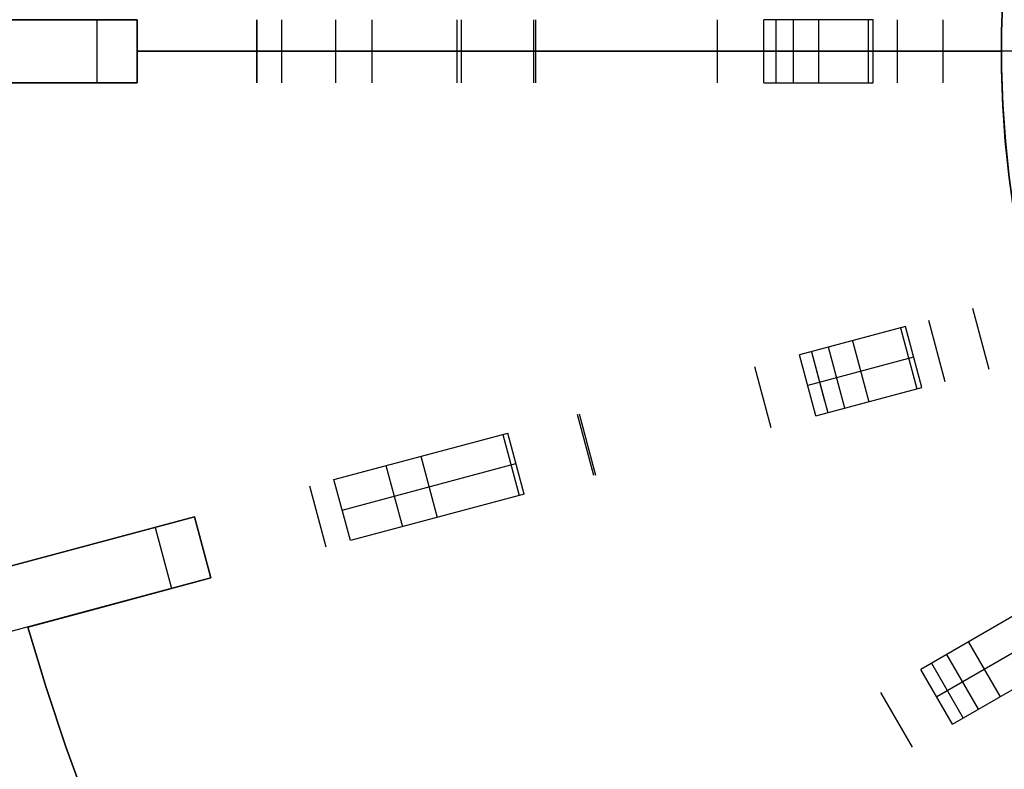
# Model space of a CAD drawing. Header units: millimetres. Extents: x 219 to 1209, y -2752 to -1762.
# Tile 4 of 27: x 328 to 515, y -2393 to -2251. Entities that reach past the tile are written whole.
import ezdxf

# ---------------------------------------------------------------- set-up
doc = ezdxf.new("R2010")
doc.units = ezdxf.units.MM

msp = doc.modelspace()

# ---------------------------------------------------------------- linework, layer by layer
at = {"extrusion": (-2.5e-05, 3.29131e-06, 1)}
msp.add_lwpolyline([(914.11, -2257.15), (913.98, -2264.09), (913.62, -2271.03), (913.02, -2277.95), (912.18, -2284.84), (911.1, -2291.7), (909.78, -2298.52), (908.22, -2305.29), (906.44, -2312), (904.42, -2318.65), (902.17, -2325.22), (899.69, -2331.7), (896.99, -2338.1), (894.07, -2344.4), (890.93, -2350.6), (887.58, -2356.68), (884.02, -2362.65), (880.25, -2368.48), (876.29, -2374.18), (872.12, -2379.74), (867.77, -2385.16), (863.23, -2390.42), (858.52, -2395.51), (853.63, -2400.44), (848.57, -2405.2), (843.34, -2409.78), (837.97, -2414.18), (832.44, -2418.38), (826.77, -2422.39), (820.96, -2426.21), (815.03, -2429.81), (808.97, -2433.22), (802.8, -2436.4), (796.53, -2439.37), (790.15, -2442.13), (783.68, -2444.66), (777.13, -2446.96), (770.5, -2449.03), (763.8, -2450.87), (757.05, -2452.48), (750.24, -2453.86), (743.39, -2454.99), (736.5, -2455.89), (729.58, -2456.55), (722.65, -2456.96), (715.71, -2457.14), (708.76, -2457.08), (701.82, -2456.77), (694.9, -2456.22), (688, -2455.44), (681.13, -2454.41), (674.3, -2453.15), (667.52, -2451.65), (660.8, -2449.91), (654.13, -2447.94), (647.55, -2445.75), (641.04, -2443.32), (634.62, -2440.67), (628.29, -2437.8), (622.07, -2434.71), (615.96, -2431.41), (609.97, -2427.9), (604.1, -2424.18), (598.37, -2420.26), (592.78, -2416.14), (587.33, -2411.83), (582.04, -2407.34), (576.9, -2402.66), (571.93, -2397.81), (567.13, -2392.79), (562.51, -2387.6), (558.07, -2382.26), (553.82, -2376.77), (549.77, -2371.13), (545.91, -2365.36), (542.25, -2359.45), (538.8, -2353.42), (535.57, -2347.28), (532.54, -2341.02), (529.74, -2334.67), (527.16, -2328.22), (524.81, -2321.69), (522.68, -2315.08), (520.78, -2308.39), (519.12, -2301.65), (517.69, -2294.85), (516.5, -2288.01), (515.55, -2281.13), (514.84, -2274.22), (514.36, -2267.29), (514.13, -2260.35), (514.14, -2253.41), (514.39, -2246.47), (514.88, -2239.54), (515.61, -2232.63), (516.58, -2225.75), (517.79, -2218.91), (519.24, -2212.12), (520.92, -2205.38)], dxfattribs=at)
at = {"extrusion": (2.5e-05, -3.29131e-06, 1)}
msp.add_lwpolyline([(520.93, -2205.38), (519.25, -2212.12), (517.81, -2218.92), (516.6, -2225.76), (515.63, -2232.63), (514.9, -2239.54), (514.4, -2246.47), (514.15, -2253.41), (514.14, -2260.35), (514.38, -2267.3), (514.85, -2274.22), (515.56, -2281.13), (516.51, -2288.01), (517.71, -2294.86), (519.13, -2301.65), (520.8, -2308.4), (522.69, -2315.08), (524.82, -2321.69), (527.17, -2328.22), (529.75, -2334.67), (532.56, -2341.03), (535.58, -2347.28), (538.82, -2353.42), (542.26, -2359.45), (545.92, -2365.36), (549.78, -2371.13), (553.84, -2376.77), (558.09, -2382.26), (562.52, -2387.61), (567.15, -2392.79), (571.94, -2397.81), (576.91, -2402.66), (582.05, -2407.34), (587.34, -2411.84), (592.79, -2416.14), (598.38, -2420.26), (604.12, -2424.18), (609.98, -2427.9), (615.98, -2431.41), (622.09, -2434.71), (628.31, -2437.8), (634.63, -2440.67), (641.05, -2443.32), (647.56, -2445.75), (654.15, -2447.95), (660.81, -2449.91), (667.53, -2451.65), (674.31, -2453.15), (681.14, -2454.41), (688.01, -2455.44), (694.91, -2456.22), (701.84, -2456.77), (708.78, -2457.08), (715.72, -2457.14), (722.66, -2456.97), (729.6, -2456.55), (736.51, -2455.89), (743.4, -2454.99), (750.25, -2453.86), (757.06, -2452.48), (763.82, -2450.88), (770.51, -2449.03), (777.14, -2446.96), (783.69, -2444.66), (790.16, -2442.13), (796.54, -2439.38), (802.82, -2436.4), (808.99, -2433.22), (815.04, -2429.82), (820.98, -2426.21), (826.78, -2422.4), (832.45, -2418.38), (837.98, -2414.18), (843.36, -2409.78), (848.58, -2405.2), (853.64, -2400.45), (858.53, -2395.52), (863.25, -2390.42), (867.78, -2385.16), (872.14, -2379.75), (876.3, -2374.19), (880.26, -2368.48), (884.03, -2362.65), (887.59, -2356.69), (890.94, -2350.6), (894.08, -2344.41), (897, -2338.11), (899.7, -2331.71), (902.18, -2325.22), (904.43, -2318.65), (906.45, -2312), (908.24, -2305.29), (909.79, -2298.52), (911.11, -2291.7), (912.19, -2284.84), (913.03, -2277.95), (913.64, -2271.03), (914, -2264.09), (914.12, -2257.15)], dxfattribs=at)
for points in [[(514.86, -2274.48), (514.38, -2267.56), (514.14, -2260.62), (514.14, -2253.68), (514.38, -2246.74)], [(350.11, -2251.15), (233.65, -2251.15)], [(326.11, -2251.15), (350.11, -2251.15)], [(350.11, -2251.15), (326.11, -2251.15)], [(326.11, -2251.15), (350.11, -2251.15)], [(326.11, -2251.15), (350.11, -2251.15)], [(342.4, -2251.15), (342.4, -2263.15)], [(350.11, -2263.15), (350.11, -2251.15)], [(350.11, -2263.15), (350.11, -2251.15)], [(350.11, -2263.15), (350.11, -2251.15)], [(350.11, -2263.15), (350.11, -2251.15)], [(350.11, -2263.15), (350.11, -2251.15)], [(350.11, -2263.15), (350.11, -2251.15)], [(350.11, -2251.15), (350.11, -2263.15)], [(350.11, -2251.15), (350.11, -2263.15)], [(350.11, -2251.15), (350.11, -2263.15)], [(372.79, -2263.15), (372.79, -2251.15)], [(372.79, -2251.15), (372.79, -2263.15)], [(377.52, -2263.15), (377.52, -2251.15)], [(387.73, -2251.15), (387.73, -2263.15)], [(394.59, -2251.15), (394.59, -2263.15)], [(410.72, -2251.15), (410.72, -2263.15)], [(411.66, -2263.15), (411.66, -2251.15)], [(425.36, -2263.15), (425.36, -2251.15)], [(425.66, -2251.15), (425.66, -2263.15)], [(460.19, -2263.15), (460.19, -2251.15)], [(489.79, -2251.15), (469, -2251.15)], [(469, -2263.15), (469, -2251.15)], [(471.32, -2251.15), (471.32, -2263.15)], [(474.66, -2263.15), (474.66, -2251.15)], [(479.4, -2251.15), (479.4, -2263.15)], [(488.84, -2251.15), (488.84, -2263.15)], [(489.79, -2263.15), (489.79, -2251.15)], [(494.35, -2251.15), (494.35, -2263.15)], [(503.03, -2263.15), (503.03, -2251.15)], [(704.11, -2257.15), (350.11, -2257.15)], [(704.11, -2257.15), (350.11, -2257.15)], [(350.11, -2257.15), (514.11, -2257.15)], [(350.11, -2257.15), (514.11, -2257.15)], [(377.52, -2257.15), (411.66, -2257.15)], [(489.79, -2257.15), (469, -2257.15)], [(350.11, -2263.15), (233.65, -2263.15)], [(350.11, -2263.15), (326.11, -2263.15)], [(326.11, -2263.15), (350.11, -2263.15)], [(350.11, -2263.15), (326.11, -2263.15)], [(326.11, -2263.15), (350.11, -2263.15)], [(469, -2263.15), (489.79, -2263.15)], [(511.77, -2317.58), (508.67, -2305.98)], [(495.88, -2309.41), (475.8, -2314.79)], [(494.97, -2309.66), (498.07, -2321.25)], [(498.99, -2321), (495.88, -2309.41)], [(500.28, -2308.23), (503.39, -2319.82)], [(484.37, -2324.92), (481.26, -2313.33)], [(485.84, -2312.1), (488.95, -2323.69)], [(478.9, -2326.38), (475.8, -2314.79)], [(497.43, -2315.21), (477.35, -2320.59)], [(478.04, -2314.19), (481.15, -2325.78)], [(478.04, -2314.19), (480.53, -2323.5)], [(470.39, -2328.66), (467.29, -2317.07)], [(478.9, -2326.38), (498.99, -2321)], [(436.75, -2337.68), (433.64, -2326.09)], [(433.94, -2326.01), (437.04, -2337.6)], [(387.43, -2338.47), (420.41, -2329.63)], [(419.5, -2329.88), (422.61, -2341.47)], [(423.52, -2341.22), (420.41, -2329.63)], [(388.99, -2344.26), (421.97, -2335.43)], [(397.3, -2335.82), (400.41, -2347.42)], [(403.92, -2334.05), (407.03, -2345.64)], [(390.54, -2350.06), (387.43, -2338.47)], [(385.97, -2351.28), (382.87, -2339.69)], [(423.52, -2341.22), (390.54, -2350.06)], [(360.96, -2345.56), (248.47, -2375.7)], [(337.78, -2351.77), (360.96, -2345.56)], [(360.96, -2345.56), (337.78, -2351.77)], [(337.78, -2351.77), (360.96, -2345.56)], [(337.78, -2351.77), (360.96, -2345.56)], [(364.07, -2357.15), (360.96, -2345.56)], [(364.07, -2357.15), (360.96, -2345.56)], [(364.07, -2357.15), (360.96, -2345.56)], [(364.07, -2357.15), (360.96, -2345.56)], [(364.07, -2357.15), (360.96, -2345.56)], [(364.07, -2357.15), (360.96, -2345.56)], [(360.96, -2345.56), (364.07, -2357.15)], [(360.96, -2345.56), (364.07, -2357.15)], [(360.96, -2345.56), (364.07, -2357.15)], [(353.51, -2347.56), (356.62, -2359.15)], [(326.23, -2354.87), (337.78, -2351.77)], [(337.78, -2351.77), (326.23, -2354.87)], [(326.23, -2354.87), (337.78, -2351.77)], [(326.23, -2354.87), (337.78, -2351.77)], [(364.07, -2357.15), (251.58, -2387.29)], [(364.07, -2357.15), (340.89, -2363.36)], [(340.89, -2363.36), (364.07, -2357.15)], [(340.89, -2363.36), (364.07, -2357.15)], [(364.07, -2357.15), (340.89, -2363.36)], [(340.89, -2363.36), (329.34, -2366.46)], [(329.34, -2366.46), (340.89, -2363.36)], [(329.34, -2366.46), (340.89, -2363.36)], [(340.89, -2363.36), (329.34, -2366.46)], [(516.84, -2364.11), (498.84, -2374.51)], [(329.34, -2366.46), (332.79, -2377.94), (336.54, -2389.21), (340.59, -2400.26), (344.92, -2411.08), (349.51, -2421.67), (354.36, -2432.01), (359.44, -2442.1), (364.74, -2451.93)], [(329.34, -2366.46), (332.79, -2377.94), (336.54, -2389.21), (340.59, -2400.26), (344.92, -2411.08), (349.51, -2421.67), (354.36, -2432.01), (359.44, -2442.1), (364.74, -2451.93)], [(364.74, -2451.93), (359.44, -2442.1), (354.36, -2432.01), (349.51, -2421.67), (344.92, -2411.08), (340.59, -2400.26), (336.54, -2389.21), (332.79, -2377.94), (329.34, -2366.46)], [(329.34, -2366.46), (332.79, -2377.94), (336.54, -2389.21), (340.59, -2400.26), (344.92, -2411.08), (349.51, -2421.67), (354.36, -2432.01), (359.44, -2442.1), (364.74, -2451.93)], [(364.74, -2451.93), (359.44, -2442.1), (354.36, -2432.01), (349.51, -2421.67), (344.92, -2411.08), (340.59, -2400.26), (336.54, -2389.21), (332.79, -2377.94), (329.34, -2366.46)], [(364.74, -2451.93), (359.44, -2442.1), (354.36, -2432.01), (349.51, -2421.67), (344.92, -2411.08), (340.59, -2400.26), (336.54, -2389.21), (332.79, -2377.94), (329.34, -2366.46)], [(519.84, -2369.31), (501.84, -2379.7)], [(507.84, -2369.31), (513.84, -2379.7)], [(509.74, -2382.07), (503.74, -2371.68)], [(504.84, -2384.9), (498.84, -2374.51)], [(500.85, -2373.35), (506.85, -2383.74)], [(500.85, -2373.35), (506.85, -2383.74)], [(504.84, -2384.9), (522.84, -2374.5)], [(497.21, -2389.3), (491.21, -2378.91)]]:
    msp.add_lwpolyline(points)
at = {"extrusion": (0, 1, 0)}
for points in [[(-220.18, -368.32), (-372.79, -811.53)], [(-460.19, -3.12), (-224.61, -193.89)], [(-350.11, -227.5), (-471.32, -106.29)], [(-425.36, -797.99), (-350.11, -444)], [(-372.79, -811.53), (-372.85, -811.69), (-372.91, -811.85), (-372.98, -812.01), (-373.06, -812.17), (-373.14, -812.32), (-373.22, -812.47), (-373.31, -812.61), (-373.41, -812.76), (-373.51, -812.9), (-373.62, -813.03), (-373.73, -813.16), (-373.84, -813.29), (-373.96, -813.42), (-374.08, -813.54), (-374.21, -813.65), (-374.34, -813.77), (-374.47, -813.87), (-374.61, -813.97), (-374.75, -814.07), (-374.9, -814.16), (-375.05, -814.25), (-375.2, -814.33), (-375.35, -814.41), (-375.51, -814.48), (-375.67, -814.55), (-375.83, -814.61), (-375.99, -814.67), (-376.16, -814.72), (-376.32, -814.76), (-376.49, -814.8), (-376.66, -814.83), (-376.83, -814.86), (-377, -814.88), (-377.17, -814.89), (-377.34, -814.9), (-377.52, -814.9)], [(-377.52, -814.9), (-411.66, -814.9)], [(-411.66, -814.9), (-412.14, -814.9), (-412.62, -814.87), (-413.1, -814.83), (-413.57, -814.77), (-414.05, -814.7), (-414.52, -814.61), (-414.98, -814.5), (-415.45, -814.38), (-415.91, -814.24), (-416.36, -814.09), (-416.81, -813.92), (-417.25, -813.74), (-417.69, -813.54), (-418.12, -813.33), (-418.54, -813.1), (-418.95, -812.86), (-419.36, -812.6), (-419.75, -812.33), (-420.14, -812.05), (-420.52, -811.75), (-420.88, -811.44), (-421.24, -811.12), (-421.58, -810.78), (-421.91, -810.44), (-422.23, -810.08), (-422.54, -809.71), (-422.84, -809.34), (-423.12, -808.95), (-423.39, -808.55), (-423.64, -808.15), (-423.88, -807.73), (-424.11, -807.31), (-424.32, -806.88), (-424.52, -806.44), (-424.7, -806), (-424.87, -805.55), (-425.02, -805.1), (-425.15, -804.64), (-425.27, -804.17), (-425.38, -803.7), (-425.47, -803.23), (-425.54, -802.76), (-425.59, -802.28), (-425.63, -801.81), (-425.66, -801.33), (-425.66, -800.85), (-425.65, -800.37), (-425.62, -799.89), (-425.58, -799.41), (-425.52, -798.94), (-425.45, -798.46), (-425.36, -797.99)], [(-469, 0), (-468.52, -0.01), (-468.05, -0.03), (-467.57, -0.07), (-467.1, -0.13), (-466.63, -0.2), (-466.16, -0.29), (-465.7, -0.4), (-465.24, -0.52), (-464.78, -0.65), (-464.33, -0.8), (-463.88, -0.97), (-463.44, -1.15), (-463.01, -1.35), (-462.58, -1.56), (-462.16, -1.79), (-461.75, -2.02), (-461.34, -2.28), (-460.95, -2.55), (-460.56, -2.83), (-460.19, -3.12)], [(-471.32, -106.29), (-471.64, -105.97), (-471.94, -105.63), (-472.23, -105.28), (-472.52, -104.93), (-472.79, -104.57), (-473.05, -104.19), (-473.29, -103.81), (-473.53, -103.42), (-473.75, -103.03), (-473.96, -102.62), (-474.15, -102.21), (-474.33, -101.8), (-474.5, -101.38), (-474.66, -100.95)], [(-474.66, -100.95), (-503.03, -18.56)], [(-503.03, -18.56), (-503.18, -18.1), (-503.31, -17.63), (-503.43, -17.16), (-503.53, -16.69), (-503.61, -16.21), (-503.68, -15.73), (-503.73, -15.25), (-503.77, -14.77), (-503.79, -14.28), (-503.79, -13.8), (-503.77, -13.32), (-503.74, -12.83), (-503.69, -12.35), (-503.63, -11.87), (-503.55, -11.39), (-503.45, -10.92), (-503.33, -10.45), (-503.2, -9.98), (-503.05, -9.52), (-502.89, -9.07), (-502.71, -8.62), (-502.52, -8.17), (-502.31, -7.74), (-502.09, -7.31), (-501.85, -6.88), (-501.59, -6.47), (-501.33, -6.07), (-501.05, -5.67), (-500.75, -5.29), (-500.44, -4.92), (-500.12, -4.55), (-499.79, -4.2), (-499.44, -3.86), (-499.09, -3.53), (-498.72, -3.22), (-498.34, -2.92), (-497.95, -2.63), (-497.56, -2.35), (-497.15, -2.09), (-496.73, -1.84), (-496.31, -1.61), (-495.88, -1.39), (-495.44, -1.19), (-494.99, -1), (-494.54, -0.83), (-494.08, -0.67), (-493.61, -0.53), (-493.15, -0.41), (-492.67, -0.3), (-492.2, -0.21), (-491.72, -0.13), (-491.24, -0.08), (-490.76, -0.03), (-490.27, -0.01), (-489.79, 0)], [(-220.18, -368.32), (-372.79, -811.53)], [(-460.19, -3.12), (-224.61, -193.89)], [(-350.11, -227.5), (-471.32, -106.29)], [(-425.36, -797.99), (-350.11, -444)], [(-372.79, -811.53), (-372.85, -811.69), (-372.91, -811.85), (-372.98, -812.01), (-373.06, -812.17), (-373.14, -812.32), (-373.22, -812.47), (-373.31, -812.61), (-373.41, -812.76), (-373.51, -812.9), (-373.62, -813.03), (-373.73, -813.16), (-373.84, -813.29), (-373.96, -813.42), (-374.08, -813.54), (-374.21, -813.65), (-374.34, -813.77), (-374.47, -813.87), (-374.61, -813.97), (-374.75, -814.07), (-374.9, -814.16), (-375.05, -814.25), (-375.2, -814.33), (-375.35, -814.41), (-375.51, -814.48), (-375.67, -814.55), (-375.83, -814.61), (-375.99, -814.67), (-376.16, -814.72), (-376.32, -814.76), (-376.49, -814.8), (-376.66, -814.83), (-376.83, -814.86), (-377, -814.88), (-377.17, -814.89), (-377.34, -814.9), (-377.52, -814.9)], [(-411.66, -814.9), (-412.14, -814.9), (-412.62, -814.87), (-413.1, -814.83), (-413.57, -814.77), (-414.05, -814.7), (-414.52, -814.61), (-414.98, -814.5), (-415.45, -814.38), (-415.91, -814.24), (-416.36, -814.09), (-416.81, -813.92), (-417.25, -813.74), (-417.69, -813.54), (-418.12, -813.33), (-418.54, -813.1), (-418.95, -812.86), (-419.36, -812.6), (-419.75, -812.33), (-420.14, -812.05), (-420.52, -811.75), (-420.88, -811.44), (-421.24, -811.12), (-421.58, -810.78), (-421.91, -810.44), (-422.23, -810.08), (-422.54, -809.71), (-422.84, -809.34), (-423.12, -808.95), (-423.39, -808.55), (-423.64, -808.15), (-423.88, -807.73), (-424.11, -807.31), (-424.32, -806.88), (-424.52, -806.44), (-424.7, -806), (-424.87, -805.55), (-425.02, -805.1), (-425.15, -804.64), (-425.27, -804.17), (-425.38, -803.7), (-425.47, -803.23), (-425.54, -802.76), (-425.59, -802.28), (-425.63, -801.81), (-425.66, -801.33), (-425.66, -800.85), (-425.65, -800.37), (-425.62, -799.89), (-425.58, -799.41), (-425.52, -798.94), (-425.45, -798.46), (-425.36, -797.99)], [(-469, 0), (-468.52, -0.01), (-468.05, -0.03), (-467.57, -0.07), (-467.1, -0.13), (-466.63, -0.2), (-466.16, -0.29), (-465.7, -0.4), (-465.24, -0.52), (-464.78, -0.65), (-464.33, -0.8), (-463.88, -0.97), (-463.44, -1.15), (-463.01, -1.35), (-462.58, -1.56), (-462.16, -1.79), (-461.75, -2.02), (-461.34, -2.28), (-460.95, -2.55), (-460.56, -2.83), (-460.19, -3.12)], [(-471.32, -106.29), (-471.64, -105.97), (-471.94, -105.63), (-472.23, -105.28), (-472.52, -104.93), (-472.79, -104.57), (-473.05, -104.19), (-473.29, -103.81), (-473.53, -103.42), (-473.75, -103.03), (-473.96, -102.62), (-474.15, -102.21), (-474.33, -101.8), (-474.5, -101.38), (-474.66, -100.95)], [(-474.66, -100.95), (-503.03, -18.56)], [(-503.03, -18.56), (-503.18, -18.1), (-503.31, -17.63), (-503.43, -17.16), (-503.53, -16.69), (-503.61, -16.21), (-503.68, -15.73), (-503.73, -15.25), (-503.77, -14.77), (-503.79, -14.28), (-503.79, -13.8), (-503.77, -13.32), (-503.74, -12.83), (-503.69, -12.35), (-503.63, -11.87), (-503.55, -11.39), (-503.45, -10.92), (-503.33, -10.45), (-503.2, -9.98), (-503.05, -9.52), (-502.89, -9.07), (-502.71, -8.62), (-502.52, -8.17), (-502.31, -7.74), (-502.09, -7.31), (-501.85, -6.88), (-501.59, -6.47), (-501.33, -6.07), (-501.05, -5.67), (-500.75, -5.29), (-500.44, -4.92), (-500.12, -4.55), (-499.79, -4.2), (-499.44, -3.86), (-499.09, -3.53), (-498.72, -3.22), (-498.34, -2.92), (-497.95, -2.63), (-497.56, -2.35), (-497.15, -2.09), (-496.73, -1.84), (-496.31, -1.61), (-495.88, -1.39), (-495.44, -1.19), (-494.99, -1), (-494.54, -0.83), (-494.08, -0.67), (-493.61, -0.53), (-493.15, -0.41), (-492.67, -0.3), (-492.2, -0.21), (-491.72, -0.13), (-491.24, -0.08), (-490.76, -0.03), (-490.27, -0.01), (-489.79, 0)], [(-372.79, -811.53), (-220.18, -368.32)], [(-224.61, -193.89), (-460.19, -3.12)], [(-471.32, -106.29), (-350.11, -227.5)], [(-350.11, -444), (-425.36, -797.99)], [(-377.52, -814.9), (-377.34, -814.9), (-377.17, -814.89), (-377, -814.88), (-376.83, -814.86), (-376.66, -814.83), (-376.49, -814.8), (-376.32, -814.76), (-376.16, -814.72), (-375.99, -814.67), (-375.83, -814.61), (-375.67, -814.55), (-375.51, -814.48), (-375.35, -814.41), (-375.2, -814.33), (-375.05, -814.25), (-374.9, -814.16), (-374.75, -814.07), (-374.61, -813.97), (-374.47, -813.87), (-374.34, -813.77), (-374.21, -813.65), (-374.08, -813.54), (-373.96, -813.42), (-373.84, -813.29), (-373.73, -813.16), (-373.62, -813.03), (-373.51, -812.9), (-373.41, -812.76), (-373.31, -812.61), (-373.22, -812.47), (-373.14, -812.32), (-373.06, -812.17), (-372.98, -812.01), (-372.91, -811.85), (-372.85, -811.69), (-372.79, -811.53)], [(-411.66, -814.9), (-377.52, -814.9)], [(-425.36, -797.99), (-425.45, -798.46), (-425.52, -798.94), (-425.58, -799.41), (-425.62, -799.89), (-425.65, -800.37), (-425.66, -800.85), (-425.66, -801.33), (-425.63, -801.81), (-425.59, -802.28), (-425.54, -802.76), (-425.47, -803.23), (-425.38, -803.7), (-425.27, -804.17), (-425.15, -804.64), (-425.02, -805.1), (-424.87, -805.55), (-424.7, -806), (-424.52, -806.44), (-424.32, -806.88), (-424.11, -807.31), (-423.88, -807.73), (-423.64, -808.15), (-423.39, -808.55), (-423.12, -808.95), (-422.84, -809.34), (-422.54, -809.71), (-422.23, -810.08), (-421.91, -810.44), (-421.58, -810.78), (-421.24, -811.12), (-420.88, -811.44), (-420.52, -811.75), (-420.14, -812.05), (-419.75, -812.33), (-419.36, -812.6), (-418.95, -812.86), (-418.54, -813.1), (-418.12, -813.33), (-417.69, -813.54), (-417.25, -813.74), (-416.81, -813.92), (-416.36, -814.09), (-415.91, -814.24), (-415.45, -814.38), (-414.98, -814.5), (-414.52, -814.61), (-414.05, -814.7), (-413.57, -814.77), (-413.1, -814.83), (-412.62, -814.87), (-412.14, -814.9), (-411.66, -814.9)], [(-460.19, -3.12), (-460.56, -2.83), (-460.95, -2.55), (-461.34, -2.28), (-461.75, -2.02), (-462.16, -1.79), (-462.58, -1.56), (-463.01, -1.35), (-463.44, -1.15), (-463.88, -0.97), (-464.33, -0.8), (-464.78, -0.65), (-465.24, -0.52), (-465.7, -0.4), (-466.16, -0.29), (-466.63, -0.2), (-467.1, -0.13), (-467.57, -0.07), (-468.05, -0.03), (-468.52, -0.01), (-469, 0)], [(-471.32, -106.29), (-471.64, -105.97), (-471.94, -105.63), (-472.23, -105.28), (-472.52, -104.93), (-472.79, -104.57), (-473.05, -104.19), (-473.29, -103.81), (-473.53, -103.42), (-473.75, -103.03), (-473.96, -102.62), (-474.15, -102.21), (-474.33, -101.8), (-474.5, -101.38), (-474.66, -100.95)], [(-503.03, -18.56), (-474.66, -100.95)], [(-489.79, 0), (-490.27, -0.01), (-490.76, -0.03), (-491.24, -0.08), (-491.72, -0.13), (-492.2, -0.21), (-492.67, -0.3), (-493.15, -0.41), (-493.61, -0.53), (-494.08, -0.67), (-494.54, -0.83), (-494.99, -1), (-495.44, -1.19), (-495.88, -1.39), (-496.31, -1.61), (-496.73, -1.84), (-497.15, -2.09), (-497.56, -2.35), (-497.95, -2.63), (-498.34, -2.92), (-498.72, -3.22), (-499.09, -3.53), (-499.44, -3.86), (-499.79, -4.2), (-500.12, -4.55), (-500.44, -4.92), (-500.75, -5.29), (-501.05, -5.67), (-501.33, -6.07), (-501.59, -6.47), (-501.85, -6.88), (-502.09, -7.31), (-502.31, -7.74), (-502.52, -8.17), (-502.71, -8.62), (-502.89, -9.07), (-503.05, -9.52), (-503.2, -9.98), (-503.33, -10.45), (-503.45, -10.92), (-503.55, -11.39), (-503.63, -11.87), (-503.69, -12.35), (-503.74, -12.83), (-503.77, -13.32), (-503.79, -13.8), (-503.79, -14.28), (-503.77, -14.77), (-503.73, -15.25), (-503.68, -15.73), (-503.61, -16.21), (-503.53, -16.69), (-503.43, -17.16), (-503.31, -17.63), (-503.18, -18.1), (-503.03, -18.56)]]:
    msp.add_lwpolyline(points, dxfattribs=at)
at = {"extrusion": (1, 0, 0)}
for points in [[(-2251.15, -255), (-2251.15, -227.5)], [(-2251.15, -377), (-2251.15, -267)], [(-2251.15, -444), (-2251.15, -389)], [(-2251.15, -82.31), (-2251.15, -215.22)], [(-2251.15, -501.79), (-2251.15, -781.35)], [(-2257.15, -255), (-2257.15, -227.5)], [(-2257.15, -377), (-2257.15, -267)], [(-2257.15, -444), (-2257.15, -389)], [(-2257.15, -254.99), (-2257.15, -267.01)], [(-2263.15, -227.5), (-2263.15, -255)], [(-2263.15, -267), (-2263.15, -377)], [(-2263.15, -389), (-2263.15, -444)], [(-2263.15, -82.31), (-2263.15, -215.22)], [(-2263.15, -501.79), (-2263.15, -781.35)], [(-2342.38, -82.31), (-2342.38, -215.22)], [(-2342.38, -501.79), (-2342.38, -781.35)], [(-2345.56, -255), (-2345.56, -227.5)], [(-2345.56, -377), (-2345.56, -267)], [(-2345.56, -444), (-2345.56, -389)], [(-2351.36, -255), (-2351.36, -227.5)], [(-2351.36, -377), (-2351.36, -267)], [(-2351.36, -444), (-2351.36, -389)], [(-2353.97, -82.31), (-2353.97, -215.22)], [(-2353.97, -501.79), (-2353.97, -781.35)], [(-2357.15, -227.5), (-2357.15, -255)], [(-2357.15, -267), (-2357.15, -377)], [(-2357.15, -389), (-2357.15, -444)], [(-2366.46, -255), (-2366.46, -267)], [(-2366.46, -377), (-2366.46, -389)]]:
    msp.add_lwpolyline(points, dxfattribs=at)
at = {"extrusion": (-0.258819, 0.965926, -7.2741e-14)}
msp.add_lwpolyline([(105.5, -18.56), (105.35, -18.1), (105.21, -17.63), (105.1, -17.16), (105, -16.69), (104.91, -16.21), (104.84, -15.73), (104.79, -15.25), (104.76, -14.77), (104.74, -14.28), (104.74, -13.8), (104.75, -13.32), (104.78, -12.83), (104.83, -12.35), (104.9, -11.87), (104.98, -11.39), (105.08, -10.92), (105.19, -10.45), (105.32, -9.98), (105.47, -9.52), (105.63, -9.07), (105.81, -8.62), (106.01, -8.17), (106.22, -7.74), (106.44, -7.31), (106.68, -6.88), (106.93, -6.47), (107.2, -6.07), (107.48, -5.67), (107.77, -5.29), (108.08, -4.92), (108.4, -4.55), (108.74, -4.2), (109.08, -3.86), (109.44, -3.53), (109.8, -3.22), (110.18, -2.92), (110.57, -2.63), (110.97, -2.35), (111.38, -2.09), (111.79, -1.84), (112.22, -1.61), (112.65, -1.39), (113.09, -1.19), (113.54, -1), (113.99, -0.83), (114.45, -0.67), (114.91, -0.53), (115.38, -0.41), (115.85, -0.3), (116.33, -0.21), (116.8, -0.13), (117.29, -0.08), (117.77, -0.03), (118.25, -0.01), (118.74, 0)], dxfattribs=at)
at = {"extrusion": (-0.026593, 0.996444, -0.079957)}
for points in [[(-419.38, -286.55), (-446.97, -203.9)], [(-420.77, -287.02), (-448.36, -204.36)], [(-449.76, -204.83), (-422.17, -287.49)]]:
    msp.add_lwpolyline(points, dxfattribs=at)
at = {"extrusion": (-0.258819, 0.965926, 2.77236e-13)}
msp.add_lwpolyline([(137.21, -106.29), (136.89, -105.97), (136.59, -105.63), (136.29, -105.28), (136.01, -104.93), (135.74, -104.57), (135.48, -104.19), (135.23, -103.81), (135, -103.42), (134.78, -103.03), (134.57, -102.62), (134.37, -102.21), (134.19, -101.8), (134.02, -101.38), (133.87, -100.95)], dxfattribs=at)
at = {"extrusion": (-0.258819, 0.965926, -2.95991e-14)}
msp.add_lwpolyline([(105.5, -18.56), (105.35, -18.1), (105.21, -17.63), (105.1, -17.16), (105, -16.69), (104.91, -16.21), (104.84, -15.73), (104.79, -15.25), (104.76, -14.77), (104.74, -14.28), (104.74, -13.8), (104.75, -13.32), (104.78, -12.83), (104.83, -12.35), (104.9, -11.87), (104.98, -11.39), (105.08, -10.92), (105.19, -10.45), (105.32, -9.98), (105.47, -9.52), (105.63, -9.07), (105.81, -8.62), (106.01, -8.17), (106.22, -7.74), (106.44, -7.31), (106.68, -6.88), (106.93, -6.47), (107.2, -6.07), (107.48, -5.67), (107.77, -5.29), (108.08, -4.92), (108.4, -4.55), (108.74, -4.2), (109.08, -3.86), (109.44, -3.53), (109.8, -3.22), (110.18, -2.92), (110.57, -2.63), (110.97, -2.35), (111.38, -2.09), (111.79, -1.84), (112.22, -1.61), (112.65, -1.39), (113.09, -1.19), (113.54, -1), (113.99, -0.83), (114.45, -0.67), (114.91, -0.53), (115.38, -0.41), (115.85, -0.3), (116.33, -0.21), (116.8, -0.13), (117.29, -0.08), (117.77, -0.03), (118.25, -0.01), (118.74, 0)], dxfattribs=at)
at = {"extrusion": (-0.127147, 0.983111, -0.131633)}
for points in [[(-57.13, -537.82), (-177.26, -415.55)], [(-57.93, -538.6), (-178.06, -416.33)], [(-178.86, -417.11), (-58.72, -539.38)]]:
    msp.add_lwpolyline(points, dxfattribs=at)
at = {"extrusion": (-0.258819, 0.965926, -2.014e-13)}
msp.add_lwpolyline([(139.53, 0), (140, -0.01), (140.48, -0.03), (140.95, -0.07), (141.43, -0.13), (141.9, -0.2), (142.36, -0.29), (142.83, -0.4), (143.29, -0.52), (143.75, -0.65), (144.2, -0.8), (144.65, -0.97), (145.09, -1.15), (145.52, -1.35), (145.95, -1.56), (146.37, -1.79), (146.78, -2.02), (147.18, -2.28), (147.58, -2.55), (147.96, -2.83), (148.34, -3.12)], dxfattribs=at)
at = {"extrusion": (-0.154139, 0.979562, -0.129223)}
for points in [[(-101.44, -308.26), (132.83, -500.64)], [(-102.07, -309.03), (132.2, -501.41)], [(131.56, -502.18), (-102.7, -309.8)]]:
    msp.add_lwpolyline(points, dxfattribs=at)
at = {"extrusion": (-0.258819, 0.965926, -3.93129e-14)}
msp.add_lwpolyline([(118.74, 0), (118.25, -0.01), (117.77, -0.03), (117.29, -0.08), (116.8, -0.13), (116.33, -0.21), (115.85, -0.3), (115.38, -0.41), (114.91, -0.53), (114.45, -0.67), (113.99, -0.83), (113.54, -1), (113.09, -1.19), (112.65, -1.39), (112.22, -1.61), (111.79, -1.84), (111.38, -2.09), (110.97, -2.35), (110.57, -2.63), (110.18, -2.92), (109.8, -3.22), (109.44, -3.53), (109.08, -3.86), (108.74, -4.2), (108.4, -4.55), (108.08, -4.92), (107.77, -5.29), (107.48, -5.67), (107.2, -6.07), (106.93, -6.47), (106.68, -6.88), (106.44, -7.31), (106.22, -7.74), (106.01, -8.17), (105.81, -8.62), (105.63, -9.07), (105.47, -9.52), (105.32, -9.98), (105.19, -10.45), (105.08, -10.92), (104.98, -11.39), (104.9, -11.87), (104.83, -12.35), (104.78, -12.83), (104.75, -13.32), (104.74, -13.8), (104.74, -14.28), (104.76, -14.77), (104.79, -15.25), (104.84, -15.73), (104.91, -16.21), (105, -16.69), (105.1, -17.16), (105.21, -17.63), (105.35, -18.1), (105.5, -18.56)], dxfattribs=at)
at = {"extrusion": (-0.258819, 0.965926, 3.15324e-13)}
msp.add_lwpolyline([(139.53, 0), (140, -0.01), (140.48, -0.03), (140.95, -0.07), (141.43, -0.13), (141.9, -0.2), (142.36, -0.29), (142.83, -0.4), (143.29, -0.52), (143.75, -0.65), (144.2, -0.8), (144.65, -0.97), (145.09, -1.15), (145.52, -1.35), (145.95, -1.56), (146.37, -1.79), (146.78, -2.02), (147.18, -2.28), (147.58, -2.55), (147.96, -2.83), (148.34, -3.12)], dxfattribs=at)
at = {"extrusion": (-0.258819, 0.965926, -2.64062e-13)}
msp.add_lwpolyline([(137.21, -106.29), (136.89, -105.97), (136.59, -105.63), (136.29, -105.28), (136.01, -104.93), (135.74, -104.57), (135.48, -104.19), (135.23, -103.81), (135, -103.42), (134.78, -103.03), (134.57, -102.62), (134.37, -102.21), (134.19, -101.8), (134.02, -101.38), (133.87, -100.95)], dxfattribs=at)
at = {"extrusion": (-0.010822, 0.998551, 0.052712)}
for points in [[(-408.41, -674.03), (-335.52, -319.54)], [(-409.9, -673.72), (-337.01, -319.24)], [(-338.5, -318.93), (-411.39, -673.42)]]:
    msp.add_lwpolyline(points, dxfattribs=at)
at = {"extrusion": (-0.258819, 0.965926, 3.0198e-14)}
msp.add_lwpolyline([(196.86, -814.9), (196.38, -814.9), (195.91, -814.87), (195.43, -814.83), (194.95, -814.77), (194.48, -814.7), (194.01, -814.61), (193.54, -814.5), (193.08, -814.38), (192.62, -814.24), (192.16, -814.09), (191.72, -813.92), (191.27, -813.74), (190.84, -813.54), (190.41, -813.33), (189.99, -813.1), (189.57, -812.86), (189.17, -812.6), (188.77, -812.33), (188.39, -812.05), (188.01, -811.75), (187.64, -811.44), (187.29, -811.12), (186.94, -810.78), (186.61, -810.44), (186.29, -810.08), (185.98, -809.71), (185.69, -809.34), (185.41, -808.95), (185.14, -808.55), (184.88, -808.15), (184.64, -807.73), (184.42, -807.31), (184.2, -806.88), (184.01, -806.44), (183.82, -806), (183.66, -805.55), (183.51, -805.1), (183.37, -804.64), (183.25, -804.17), (183.15, -803.7), (183.06, -803.23), (182.99, -802.76), (182.93, -802.28), (182.89, -801.81), (182.87, -801.33), (182.86, -800.85), (182.87, -800.37), (182.9, -799.89), (182.94, -799.41), (183, -798.94), (183.08, -798.46), (183.17, -797.99)], dxfattribs=at)
at = {"extrusion": (-0.258819, 0.965926, 2.04059e-14)}
msp.add_lwpolyline([(148.34, -3.12), (147.96, -2.83), (147.58, -2.55), (147.18, -2.28), (146.78, -2.02), (146.37, -1.79), (145.95, -1.56), (145.52, -1.35), (145.09, -1.15), (144.65, -0.97), (144.2, -0.8), (143.75, -0.65), (143.29, -0.52), (142.83, -0.4), (142.36, -0.29), (141.9, -0.2), (141.43, -0.13), (140.95, -0.07), (140.48, -0.03), (140, -0.01), (139.53, 0)], dxfattribs=at)
at = {"extrusion": (-0.258819, 0.965926, 1.98353e-14)}
msp.add_lwpolyline([(137.21, -106.29), (136.89, -105.97), (136.59, -105.63), (136.29, -105.28), (136.01, -104.93), (135.74, -104.57), (135.48, -104.19), (135.23, -103.81), (135, -103.42), (134.78, -103.03), (134.57, -102.62), (134.37, -102.21), (134.19, -101.8), (134.02, -101.38), (133.87, -100.95)], dxfattribs=at)
at = {"extrusion": (-0.258819, 0.965926, 1.01403e-14)}
msp.add_lwpolyline([(196.86, -814.9), (196.38, -814.9), (195.91, -814.87), (195.43, -814.83), (194.95, -814.77), (194.48, -814.7), (194.01, -814.61), (193.54, -814.5), (193.08, -814.38), (192.62, -814.24), (192.16, -814.09), (191.72, -813.92), (191.27, -813.74), (190.84, -813.54), (190.41, -813.33), (189.99, -813.1), (189.57, -812.86), (189.17, -812.6), (188.77, -812.33), (188.39, -812.05), (188.01, -811.75), (187.64, -811.44), (187.29, -811.12), (186.94, -810.78), (186.61, -810.44), (186.29, -810.08), (185.98, -809.71), (185.69, -809.34), (185.41, -808.95), (185.14, -808.55), (184.88, -808.15), (184.64, -807.73), (184.42, -807.31), (184.2, -806.88), (184.01, -806.44), (183.82, -806), (183.66, -805.55), (183.51, -805.1), (183.37, -804.64), (183.25, -804.17), (183.15, -803.7), (183.06, -803.23), (182.99, -802.76), (182.93, -802.28), (182.89, -801.81), (182.87, -801.33), (182.86, -800.85), (182.87, -800.37), (182.9, -799.89), (182.94, -799.41), (183, -798.94), (183.08, -798.46), (183.17, -797.99)], dxfattribs=at)
at = {"extrusion": (-0.258819, 0.965926, -6.07554e-14)}
msp.add_lwpolyline([(183.17, -797.99), (183.08, -798.46), (183, -798.94), (182.94, -799.41), (182.9, -799.89), (182.87, -800.37), (182.86, -800.85), (182.87, -801.33), (182.89, -801.81), (182.93, -802.28), (182.99, -802.76), (183.06, -803.23), (183.15, -803.7), (183.25, -804.17), (183.37, -804.64), (183.51, -805.1), (183.66, -805.55), (183.82, -806), (184.01, -806.44), (184.2, -806.88), (184.42, -807.31), (184.64, -807.73), (184.88, -808.15), (185.14, -808.55), (185.41, -808.95), (185.69, -809.34), (185.98, -809.71), (186.29, -810.08), (186.61, -810.44), (186.94, -810.78), (187.29, -811.12), (187.64, -811.44), (188.01, -811.75), (188.39, -812.05), (188.77, -812.33), (189.17, -812.6), (189.57, -812.86), (189.99, -813.1), (190.41, -813.33), (190.84, -813.54), (191.27, -813.74), (191.72, -813.92), (192.16, -814.09), (192.62, -814.24), (193.08, -814.38), (193.54, -814.5), (194.01, -814.61), (194.48, -814.7), (194.95, -814.77), (195.43, -814.83), (195.91, -814.87), (196.38, -814.9), (196.86, -814.9)], dxfattribs=at)
at = {"extrusion": (-0.258819, 0.965926, -1.75613e-14)}
msp.add_lwpolyline([(235.74, -811.53), (235.68, -811.69), (235.61, -811.85), (235.54, -812.01), (235.47, -812.17), (235.39, -812.32), (235.3, -812.47), (235.21, -812.61), (235.12, -812.76), (235.02, -812.9), (234.91, -813.03), (234.8, -813.16), (234.69, -813.29), (234.57, -813.42), (234.44, -813.54), (234.32, -813.65), (234.19, -813.77), (234.05, -813.87), (233.91, -813.97), (233.77, -814.07), (233.63, -814.16), (233.48, -814.25), (233.33, -814.33), (233.17, -814.41), (233.02, -814.48), (232.86, -814.55), (232.7, -814.61), (232.53, -814.67), (232.37, -814.72), (232.2, -814.76), (232.03, -814.8), (231.87, -814.83), (231.7, -814.86), (231.52, -814.88), (231.35, -814.89), (231.18, -814.9), (231.01, -814.9)], dxfattribs=at)
at = {"extrusion": (-0.026593, 0.996444, 0.079957)}
for points in [[(-171.9, -176.48), (-320.31, -621.11)], [(-173.3, -176.01), (-321.71, -620.64)], [(-323.11, -620.18), (-174.7, -175.54)]]:
    msp.add_lwpolyline(points, dxfattribs=at)
at = {"extrusion": (-0.258819, 0.965926, 9.93543e-14)}
msp.add_lwpolyline([(235.74, -811.53), (235.68, -811.69), (235.61, -811.85), (235.54, -812.01), (235.47, -812.17), (235.39, -812.32), (235.3, -812.47), (235.21, -812.61), (235.12, -812.76), (235.02, -812.9), (234.91, -813.03), (234.8, -813.16), (234.69, -813.29), (234.57, -813.42), (234.44, -813.54), (234.32, -813.65), (234.19, -813.77), (234.05, -813.87), (233.91, -813.97), (233.77, -814.07), (233.63, -814.16), (233.48, -814.25), (233.33, -814.33), (233.17, -814.41), (233.02, -814.48), (232.86, -814.55), (232.7, -814.61), (232.53, -814.67), (232.37, -814.72), (232.2, -814.76), (232.03, -814.8), (231.87, -814.83), (231.7, -814.86), (231.52, -814.88), (231.35, -814.89), (231.18, -814.9), (231.01, -814.9)], dxfattribs=at)
at = {"extrusion": (-0.258819, 0.965926, -4.63655e-15)}
msp.add_lwpolyline([(231.01, -814.9), (231.18, -814.9), (231.35, -814.89), (231.52, -814.88), (231.7, -814.86), (231.87, -814.83), (232.03, -814.8), (232.2, -814.76), (232.37, -814.72), (232.53, -814.67), (232.7, -814.61), (232.86, -814.55), (233.02, -814.48), (233.17, -814.41), (233.33, -814.33), (233.48, -814.25), (233.63, -814.16), (233.77, -814.07), (233.91, -813.97), (234.05, -813.87), (234.19, -813.77), (234.32, -813.65), (234.44, -813.54), (234.57, -813.42), (234.69, -813.29), (234.8, -813.16), (234.91, -813.03), (235.02, -812.9), (235.12, -812.76), (235.21, -812.61), (235.3, -812.47), (235.39, -812.32), (235.47, -812.17), (235.54, -812.01), (235.61, -811.85), (235.68, -811.69), (235.74, -811.53)], dxfattribs=at)
at = {"extrusion": (-0.046517, 0.986662, -0.155996)}
for points in [[(-391.49, -472.98), (-416.7, -389.56)], [(-394.24, -473.81), (-419.45, -390.4)], [(-422.2, -391.23), (-396.99, -474.64)]]:
    msp.add_lwpolyline(points, dxfattribs=at)
at = {"extrusion": (-0.5, 0.866025, 5.30661e-13)}
msp.add_lwpolyline([(752.93, -106.29), (752.61, -105.97), (752.31, -105.63), (752.01, -105.28), (751.73, -104.93), (751.46, -104.57), (751.2, -104.19), (750.95, -103.81), (750.72, -103.42), (750.5, -103.03), (750.29, -102.62), (750.09, -102.21), (749.91, -101.8), (749.74, -101.38), (749.59, -100.95)], dxfattribs=at)
at = {"extrusion": (-0.231455, 0.935414, -0.267261)}
for points in [[(200.33, -876.1), (83.87, -750.31)], [(198.66, -877.64), (82.21, -751.85)], [(80.55, -753.39), (197, -879.18)]]:
    msp.add_lwpolyline(points, dxfattribs=at)
at = {"extrusion": (-0.5, 0.866025, -5.3162e-14)}
msp.add_lwpolyline([(755.25, 0), (755.72, -0.01), (756.2, -0.03), (756.67, -0.07), (757.15, -0.13), (757.62, -0.2), (758.09, -0.29), (758.55, -0.4), (759.01, -0.52), (759.47, -0.65), (759.92, -0.8), (760.37, -0.97), (760.81, -1.15), (761.24, -1.35), (761.67, -1.56), (762.09, -1.79), (762.5, -2.02), (762.9, -2.28), (763.3, -2.55), (763.68, -2.83), (764.06, -3.12)], dxfattribs=at)
at = {"extrusion": (-0.5, 0.866025, -6.21856e-13)}
msp.add_lwpolyline([(752.93, -106.29), (752.61, -105.97), (752.31, -105.63), (752.01, -105.28), (751.73, -104.93), (751.46, -104.57), (751.2, -104.19), (750.95, -103.81), (750.72, -103.42), (750.5, -103.03), (750.29, -102.62), (750.09, -102.21), (749.91, -101.8), (749.74, -101.38), (749.59, -100.95)], dxfattribs=at)
at = {"extrusion": (-0.283824, 0.921418, -0.265392)}
for points in [[(230.86, -644.75), (460.52, -842.62)], [(229.53, -646.3), (459.18, -844.17)], [(457.84, -845.72), (228.19, -647.86)]]:
    msp.add_lwpolyline(points, dxfattribs=at)
at = {"extrusion": (-0.5, 0.866025, -1.48761e-13)}
msp.add_lwpolyline([(755.25, 0), (755.72, -0.01), (756.2, -0.03), (756.67, -0.07), (757.15, -0.13), (757.62, -0.2), (758.09, -0.29), (758.55, -0.4), (759.01, -0.52), (759.47, -0.65), (759.92, -0.8), (760.37, -0.97), (760.81, -1.15), (761.24, -1.35), (761.67, -1.56), (762.09, -1.79), (762.5, -2.02), (762.9, -2.28), (763.3, -2.55), (763.68, -2.83), (764.06, -3.12)], dxfattribs=at)
at = {"extrusion": (-0.5, 0.866025, -2.91271e-13)}
msp.add_lwpolyline([(752.93, -106.29), (752.61, -105.97), (752.31, -105.63), (752.01, -105.28), (751.73, -104.93), (751.46, -104.57), (751.2, -104.19), (750.95, -103.81), (750.72, -103.42), (750.5, -103.03), (750.29, -102.62), (750.09, -102.21), (749.91, -101.8), (749.74, -101.38), (749.59, -100.95)], dxfattribs=at)
at = {"extrusion": (-0.5, 0.866025, -4.00258e-13)}
msp.add_lwpolyline([(764.06, -3.12), (763.68, -2.83), (763.3, -2.55), (762.9, -2.28), (762.5, -2.02), (762.09, -1.79), (761.67, -1.56), (761.24, -1.35), (760.81, -1.15), (760.37, -0.97), (759.92, -0.8), (759.47, -0.65), (759.01, -0.52), (758.55, -0.4), (758.09, -0.29), (757.62, -0.2), (757.15, -0.13), (756.67, -0.07), (756.2, -0.03), (755.72, -0.01), (755.25, 0)], dxfattribs=at)

doc.saveas('drawing.dxf')
